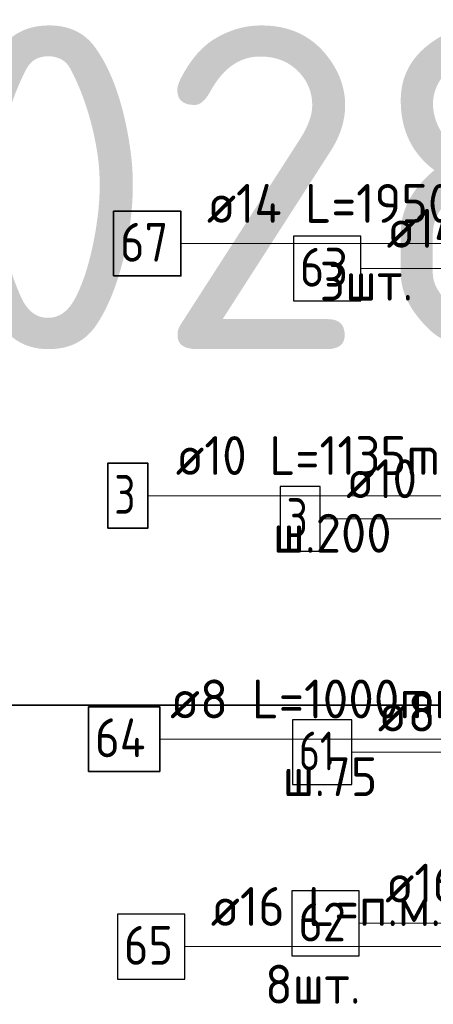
# Model space of a CAD drawing. Header units: metres. Extents: x -38 to 97, y -15 to 21.
# Tile 80 of 229: x 71.61 to 71.93, y 4.241 to 5.001. Entities that reach past the tile are written whole.
import ezdxf

# ---------------------------------------------------------------- set-up
doc = ezdxf.new("R2010")
doc.units = ezdxf.units.M
for name, color, linetype, lineweight in [('XR$3$Арм.стержн. Арматура края', 96, 'Continuous', 35), ('XR$3$Арм.стержн. Доп. арматура', 180, 'Continuous', 35), ('XR$3$Арм.стержн. Хомут', 240, 'Continuous', 35), ('XR$3$Арм.стержн.горизонт. 1', 180, 'Continuous', 35), ('XR$6$Арм.стержн. Арматура края', 96, 'Continuous', 35), ('XR$6$Арм.стержн. Доп. арматура', 180, 'Continuous', 35), ('XR$6$Арм.стержн. Хомут', 240, 'Continuous', 35), ('XR$6$Арм.стержн.горизонт. 1', 180, 'Continuous', 35)]:
    doc.layers.add(name, color=color, linetype=linetype, lineweight=lineweight)
doc.styles.add('ISOCPEUR', font='txt')

msp = doc.modelspace()

# ---------------------------------------------------------------- linework, layer by layer
at = {"color": 7, "linetype": 'Continuous', "lineweight": 35, "transparency": 33554687}
msp.add_line((67.91979, 4.47171), (86.41979, 4.47171), dxfattribs=at)
at = {"color": 7, "linetype": 'Continuous', "lineweight": 13, "transparency": 33554687}
msp.add_line((86.41979, 4.47171), (67.91979, 4.47171), dxfattribs=at)
at = {"layer": 'XR$3$Арм.стержн. Арматура края', "color": 7, "linetype": 'Continuous', "lineweight": 13, "transparency": 33554687}
msp.add_line((71.84244, 4.61561), (72.14944, 4.61561), dxfattribs=at)
at = {"layer": 'XR$3$Арм.стержн. Арматура края', "color": 7, "linetype": 'Continuous', "lineweight": 25, "transparency": 33554687}
msp.add_lwpolyline([(71.81144, 4.59061), (71.84244, 4.59061), (71.84244, 4.64061), (71.81144, 4.64061), (71.81144, 4.59061)], dxfattribs=at)
at = {"layer": 'XR$3$Арм.стержн. Доп. арматура', "color": 7, "linetype": 'Continuous', "lineweight": 13, "transparency": 33554687}
msp.add_line((71.87373, 4.80895), (72.18973, 4.80895), dxfattribs=at)
at = {"layer": 'XR$3$Арм.стержн. Доп. арматура', "color": 7, "linetype": 'Continuous', "lineweight": 25, "transparency": 33554687}
msp.add_lwpolyline([(71.82173, 4.78395), (71.87373, 4.78395), (71.87373, 4.83395), (71.82173, 4.83395), (71.82173, 4.78395)], dxfattribs=at)
at = {"layer": 'XR$3$Арм.стержн. Хомут', "color": 7, "linetype": 'Continuous', "lineweight": 13, "transparency": 33554687}
msp.add_line((71.86694, 4.4354), (72.14994, 4.4354), dxfattribs=at)
at = {"layer": 'XR$3$Арм.стержн. Хомут', "color": 7, "linetype": 'Continuous', "lineweight": 25, "transparency": 33554687}
msp.add_lwpolyline([(71.82094, 4.4104), (71.86694, 4.4104), (71.86694, 4.4604), (71.82094, 4.4604), (71.82094, 4.4104)], dxfattribs=at)
at = {"layer": 'XR$3$Арм.стержн.горизонт. 1', "color": 7, "linetype": 'Continuous', "lineweight": 13, "transparency": 33554687}
msp.add_line((71.87258, 4.3033), (72.09858, 4.3033), dxfattribs=at)
at = {"layer": 'XR$3$Арм.стержн.горизонт. 1', "color": 7, "linetype": 'Continuous', "lineweight": 25, "transparency": 33554687}
msp.add_lwpolyline([(71.82058, 4.2783), (71.87258, 4.2783), (71.87258, 4.3283), (71.82058, 4.3283), (71.82058, 4.2783)], dxfattribs=at)
at = {"layer": 'XR$6$Арм.стержн. Арматура края', "color": 7, "linetype": 'Continuous', "lineweight": 13, "transparency": 33554687}
msp.add_line((71.70943, 4.63354), (72.01943, 4.63354), dxfattribs=at)
at = {"layer": 'XR$6$Арм.стержн. Арматура края', "color": 7, "linetype": 'Continuous', "lineweight": 35, "transparency": 33554687}
msp.add_lwpolyline([(71.67843, 4.60854), (71.70943, 4.60854), (71.70943, 4.65854), (71.67843, 4.65854), (71.67843, 4.60854)], dxfattribs=at)
at = {"layer": 'XR$6$Арм.стержн. Доп. арматура', "color": 7, "linetype": 'Continuous', "lineweight": 13, "transparency": 33554687}
msp.add_line((71.73496, 4.82825), (72.05096, 4.82825), dxfattribs=at)
at = {"layer": 'XR$6$Арм.стержн. Доп. арматура', "color": 7, "linetype": 'Continuous', "lineweight": 35, "transparency": 33554687}
msp.add_lwpolyline([(71.68296, 4.80325), (71.73496, 4.80325), (71.73496, 4.85325), (71.68296, 4.85325), (71.68296, 4.80325)], dxfattribs=at)
at = {"layer": 'XR$6$Арм.стержн. Хомут', "color": 7, "linetype": 'Continuous', "lineweight": 13, "transparency": 33554687}
msp.add_line((71.71857, 4.44554), (72.00457, 4.44554), dxfattribs=at)
at = {"layer": 'XR$6$Арм.стержн. Хомут', "color": 7, "linetype": 'Continuous', "lineweight": 35, "transparency": 33554687}
msp.add_lwpolyline([(71.66357, 4.42054), (71.71857, 4.42054), (71.71857, 4.47054), (71.66357, 4.47054), (71.66357, 4.42054)], dxfattribs=at)
at = {"layer": 'XR$6$Арм.стержн.горизонт. 1', "color": 7, "linetype": 'Continuous', "lineweight": 13, "transparency": 33554687}
msp.add_line((71.73791, 4.28527), (71.96391, 4.28527), dxfattribs=at)
at = {"layer": 'XR$6$Арм.стержн.горизонт. 1', "color": 7, "linetype": 'Continuous', "lineweight": 25, "transparency": 33554687}
msp.add_lwpolyline([(71.68591, 4.26027), (71.73791, 4.26027), (71.73791, 4.31027), (71.68591, 4.31027), (71.68591, 4.26027)], dxfattribs=at)

# ---------------------------------------------------------------- texts
at = {"color": 7, "linetype": 'Continuous', "lineweight": 35, "transparency": 33554687, "insert": (70.35063, 4.74671), "char_height": 0.25, "width": 2.7437149, "attachment_point": 7, "style": 'ISOCPEUR'}
msp.add_mtext('\\W0.96;ГОСТ 34028-2016', dxfattribs=at)
at = {"layer": 'XR$3$Арм.стержн. Арматура края', "color": 7, "linetype": 'Continuous', "lineweight": 25, "transparency": 33554687, "char_height": 0.03, "attachment_point": 7, "style": 'ISOCPEUR'}
for s, insert, width in [('\\W0.92;ø10 L=1135mm ', (71.86244, 4.63161), 0.2806692), ('\\W0.78;3', (71.81644, 4.60161), 0.0326407)]:
    msp.add_mtext(s, dxfattribs=dict(at, insert=insert, width=width))
at = {"layer": 'XR$3$Арм.стержн. Доп. арматура', "color": 7, "linetype": 'Continuous', "lineweight": 25, "transparency": 33554687, "char_height": 0.03, "attachment_point": 7, "style": 'ISOCPEUR'}
for s, insert, width in [('\\W0.94;ø14 L=1760mm ', (71.89373, 4.82495), 0.2899764), ('\\W0.87;63', (71.82673, 4.79495), 0.0550812)]:
    msp.add_mtext(s, dxfattribs=dict(at, insert=insert, width=width))
at = {"layer": 'XR$3$Арм.стержн. Хомут', "color": 7, "linetype": 'Continuous', "lineweight": 25, "transparency": 33554687, "char_height": 0.03, "attachment_point": 7, "style": 'ISOCPEUR'}
for s, insert, width in [('\\W0.96;ø8 L=1000mm ', (71.88694, 4.4514), 0.2722217), ('\\W0.75;61', (71.82594, 4.4214), 0.0472281)]:
    msp.add_mtext(s, dxfattribs=dict(at, insert=insert, width=width))
at = {"layer": 'XR$3$Арм.стержн.горизонт. 1', "color": 7, "linetype": 'Continuous', "lineweight": 25, "transparency": 33554687, "char_height": 0.03, "attachment_point": 7, "style": 'ISOCPEUR'}
for s, insert, width in [('\\W0.94;ø16 L=п.м.', (71.89258, 4.3193), 0.1999832), ('\\W0.87;62', (71.82558, 4.2893), 0.0550811)]:
    msp.add_mtext(s, dxfattribs=dict(at, insert=insert, width=width))
at = {"layer": 'XR$6$Арм.стержн. Арматура края', "color": 7, "linetype": 'Continuous', "lineweight": 25, "transparency": 33554687, "char_height": 0.03, "attachment_point": 7, "style": 'ISOCPEUR'}
for s, insert, width in [('\\W0.92;ø10 L=1135mm ', (71.73093, 4.64954), 0.2806692), ('\\W0.78;3', (71.68343, 4.61954), 0.0326407), ('\\W0.95;ш.200 ', (71.80593, 4.58954), 0.1311996)]:
    msp.add_mtext(s, dxfattribs=dict(at, insert=insert, width=width))
at = {"layer": 'XR$6$Арм.стержн. Доп. арматура', "color": 7, "linetype": 'Continuous', "lineweight": 25, "transparency": 33554687, "char_height": 0.03, "attachment_point": 7, "style": 'ISOCPEUR'}
for s, insert, width in [('\\W0.94;ø14 L=1950mm ', (71.75496, 4.84425), 0.2899764), ('\\W0.87;67', (71.68796, 4.81425), 0.0550812), ('\\W0.94;3шт. ', (71.84196, 4.78425), 0.1161286)]:
    msp.add_mtext(s, dxfattribs=dict(at, insert=insert, width=width))
at = {"layer": 'XR$6$Арм.стержн. Хомут', "color": 7, "linetype": 'Continuous', "lineweight": 25, "transparency": 33554687, "char_height": 0.03, "attachment_point": 7, "style": 'ISOCPEUR'}
for s, insert, width in [('\\W0.96;ø8 L=1000mm ', (71.72657, 4.46154), 0.2722217), ('\\W0.88;64', (71.66857, 4.43154), 0.0581993), ('\\W0.94;ш.75 ', (71.81357, 4.40154), 0.1100665)]:
    msp.add_mtext(s, dxfattribs=dict(at, insert=insert, width=width))
at = {"layer": 'XR$6$Арм.стержн.горизонт. 1', "color": 7, "linetype": 'Continuous', "lineweight": 25, "transparency": 33554687, "char_height": 0.03, "attachment_point": 7, "style": 'ISOCPEUR'}
for s, insert, width in [('\\W0.94;ø16 L=п.м.', (71.75791, 4.30127), 0.1999831), ('\\W0.87;65', (71.69091, 4.27127), 0.0550812), ('\\W0.94;8шт. ', (71.79991, 4.24127), 0.1161285)]:
    msp.add_mtext(s, dxfattribs=dict(at, insert=insert, width=width))

doc.saveas('drawing.dxf')
